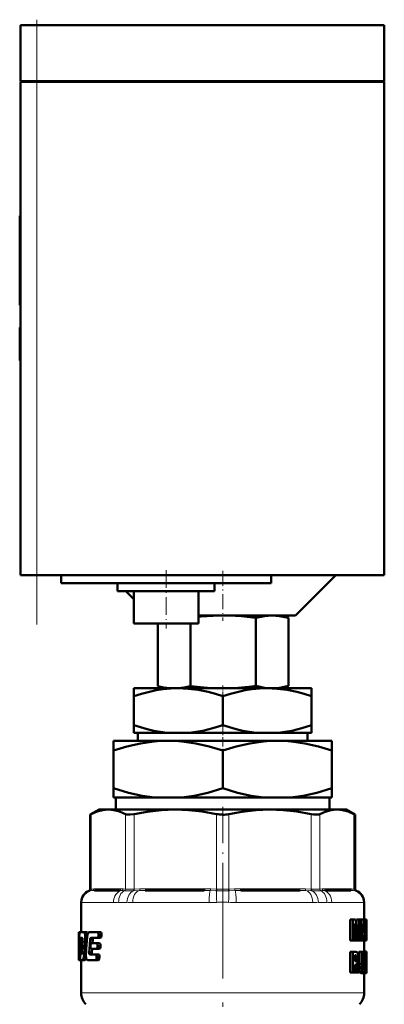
# Model space of a CAD drawing. Extents: x -1351 to 1763, y -1300 to 640.
# Tile 24 of 90: x -1343 to -1298, y -148 to -27. Entities that reach past the tile are written whole.
import ezdxf

# ---------------------------------------------------------------- set-up
doc = ezdxf.new("R2010")
doc.units = 0
doc.linetypes.add('DASHDOT', pattern=[18.5, 12, -3, 0.5, -3])

msp = doc.modelspace()

# ---------------------------------------------------------------- linework, layer by layer
at = {"color": 7, "linetype": 'DASHDOT', "lineweight": 18, "ltscale": 0.207}
msp.add_line((-1340.63, -34.9), (-1340.63, -26.62), dxfattribs=at)
at = {"color": 7, "lineweight": 50}
for p, q in [((-1340.63, -27.31), (-1342.63, -27.31)), ((-1342.63, -34.21), (-1342.63, -27.31)), ((-1340.63, -27.31), (-1297.63, -27.31)), ((-1297.63, -34.21), (-1297.63, -27.31)), ((-1340.63, -34.21), (-1342.63, -34.21)), ((-1342.63, -34.31), (-1342.63, -95.31)), ((-1342.63, -34.31), (-1342.05, -34.31)), ((-1342.53, -34.31), (-1342.53, -34.21)), ((-1342.05, -34.31), (-1340.63, -34.31)), ((-1340.63, -34.21), (-1297.63, -34.21)), ((-1297.63, -34.31), (-1340.63, -34.31)), ((-1297.73, -34.31), (-1297.73, -34.21)), ((-1297.63, -95.31), (-1297.63, -34.31)), ((-1342.63, -50.87), (-1342.73, -50.87)), ((-1342.73, -52.35), (-1342.73, -50.87)), ((-1342.63, -52.35), (-1342.73, -52.35)), ((-1342.73, -52.35), (-1342.73, -58.22)), ((-1342.63, -58.22), (-1342.73, -58.22)), ((-1342.73, -60.02), (-1342.73, -58.22)), ((-1342.63, -60.02), (-1342.73, -60.02)), ((-1342.73, -60.02), (-1342.73, -61.92)), ((-1342.63, -61.92), (-1342.73, -61.92)), ((-1342.73, -64.67), (-1342.73, -64.77)), ((-1342.63, -64.67), (-1342.73, -64.67)), ((-1342.63, -64.77), (-1342.73, -64.77)), ((-1342.63, -64.78), (-1342.73, -64.78)), ((-1342.73, -68.65), (-1342.73, -64.78)), ((-1342.63, -68.65), (-1342.73, -68.65)), ((-1342.73, -68.65), (-1342.73, -68.76)), ((-1342.63, -68.76), (-1342.73, -68.76)), ((-1342.63, -68.77), (-1342.73, -68.77)), ((-1342.05, -95.31), (-1342.63, -95.31)), ((-1340.63, -95.31), (-1342.05, -95.31)), ((-1297.63, -95.31), (-1340.63, -95.31)), ((-1337.63, -95.31), (-1337.63, -96.31)), ((-1311.63, -96.31), (-1311.63, -95.31)), ((-1308.63, -100.31), (-1303.63, -95.31)), ((-1311.63, -96.31), (-1337.63, -96.31)), ((-1330.63, -97.31), (-1330.63, -96.31)), ((-1330.63, -97.31), (-1318.63, -97.31)), ((-1329.63, -97.31), (-1328.63, -98.31)), ((-1328.63, -101.31), (-1328.63, -97.31)), ((-1320.63, -101.31), (-1320.63, -97.31)), ((-1318.63, -97.31), (-1318.63, -96.31)), ((-1320.63, -100.31), (-1308.63, -100.31)), ((-1313.54, -100.61), (-1313.54, -109.02)), ((-1310.63, -100.31), (-1309.5, -100.61)), ((-1309.5, -100.61), (-1309.5, -109.02)), ((-1328.63, -101.31), (-1320.63, -101.31)), ((-1325.67, -101.31), (-1325.67, -109.04)), ((-1321.63, -101.31), (-1321.63, -109.03)), ((-1328.63, -110.29), (-1328.63, -109.31)), ((-1323.13, -109.31), (-1328.63, -109.31)), ((-1324.66, -109.31), (-1325.67, -109.04)), ((-1312.13, -109.31), (-1323.13, -109.31)), ((-1306.63, -109.31), (-1312.13, -109.31)), ((-1310.6, -109.31), (-1309.5, -109.02)), ((-1306.63, -110.29), (-1306.63, -109.31)), ((-1328.63, -113.89), (-1328.63, -110.29)), ((-1317.63, -113.89), (-1317.63, -110.29)), ((-1306.63, -113.89), (-1306.63, -110.29)), ((-1328.63, -114.81), (-1328.63, -113.89)), ((-1306.63, -113.89), (-1306.63, -114.81)), ((-1324.48, -114.81), (-1328.63, -114.81)), ((-1328.11, -114.81), (-1328.11, -115.81)), ((-1324.48, -114.81), (-1321.78, -114.81)), ((-1313.48, -114.81), (-1321.78, -114.81)), ((-1313.48, -114.81), (-1310.78, -114.81)), ((-1306.63, -114.81), (-1310.78, -114.81)), ((-1307.15, -115.81), (-1307.15, -114.81)), ((-1331.13, -117.02), (-1331.13, -115.81)), ((-1324.38, -115.81), (-1331.13, -115.81)), ((-1310.88, -115.81), (-1324.38, -115.81)), ((-1304.13, -115.81), (-1310.88, -115.81)), ((-1304.13, -115.81), (-1304.13, -117.02)), ((-1331.13, -121.68), (-1331.13, -117.02)), ((-1317.63, -121.68), (-1317.63, -117.02)), ((-1304.13, -121.68), (-1304.13, -117.02)), ((-1331.13, -122.81), (-1331.13, -121.68)), ((-1304.13, -121.68), (-1304.13, -122.81)), ((-1326.04, -122.81), (-1331.13, -122.81)), ((-1330.85, -124.31), (-1330.85, -122.81)), ((-1326.04, -122.81), (-1322.72, -122.81)), ((-1312.54, -122.81), (-1322.72, -122.81)), ((-1312.54, -122.81), (-1309.22, -122.81)), ((-1304.13, -122.81), (-1309.22, -122.81)), ((-1304.41, -122.81), (-1304.41, -124.31)), ((-1332.93, -124.31), (-1334.03, -124.94)), ((-1333.88, -124.87), (-1334.03, -124.94)), ((-1334.03, -134.17), (-1334.03, -124.94)), ((-1332.93, -124.31), (-1331.77, -124.31)), ((-1331.77, -124.31), (-1323.49, -124.31)), ((-1323.49, -124.31), (-1311.78, -124.31)), ((-1311.78, -124.31), (-1303.5, -124.31)), ((-1303.5, -124.31), (-1302.33, -124.31)), ((-1302.33, -124.31), (-1301.24, -124.94)), ((-1301.24, -124.94), (-1301.39, -124.87)), ((-1301.24, -134.17), (-1301.24, -124.94)), ((-1330.43, -134.31), (-1333.47, -134.31)), ((-1319.9, -134.31), (-1327.23, -134.31)), ((-1308.03, -134.31), (-1315.37, -134.31)), ((-1301.79, -134.31), (-1304.83, -134.31)), ((-1335.13, -135.76), (-1335.13, -139.47)), ((-1300.13, -135.76), (-1300.13, -137.92)), ((-1301.51, -137.92), (-1301.84, -137.92)), ((-1301.84, -140.5), (-1301.84, -137.92)), ((-1301.51, -137.92), (-1301.18, -137.92)), ((-1301.51, -140.5), (-1301.51, -137.92)), ((-1301.31, -138.4), (-1301.31, -138.4)), ((-1301.28, -138.76), (-1301.31, -138.76)), ((-1301.13, -138.38), (-1301.08, -137.92)), ((-1300.76, -137.92), (-1301.08, -137.92)), ((-1300.76, -137.92), (-1300.52, -137.92)), ((-1300.68, -138.4), (-1300.68, -138.4)), ((-1300.52, -137.92), (-1300.52, -140.5)), ((-1300.52, -138.15), (-1300.5, -137.92)), ((-1300.5, -137.92), (-1300.2, -137.92)), ((-1300.2, -137.92), (-1300.07, -137.92)), ((-1300.2, -139.48), (-1300.14, -138.61)), ((-1300.13, -138.61), (-1300.15, -138.61)), ((-1300.14, -138.38), (-1300.13, -138.38)), ((-1300.13, -138.61), (-1300.08, -139.48)), ((-1299.9, -137.92), (-1300.07, -137.92)), ((-1299.9, -137.92), (-1299.85, -137.92)), ((-1299.9, -140.5), (-1299.9, -137.92)), ((-1299.86, -140.03), (-1299.86, -138.39)), ((-1299.86, -138.39), (-1299.85, -138.39)), ((-1299.83, -138.6), (-1299.86, -138.6)), ((-1299.85, -137.92), (-1299.83, -138.06)), ((-1299.83, -138.06), (-1299.83, -139.13)), ((-1299.83, -138.6), (-1299.83, -139.13)), ((-1335.34, -139.47), (-1335.43, -139.47)), ((-1335.43, -139.47), (-1335.43, -139.47)), ((-1335.42, -139.8), (-1335.43, -139.47)), ((-1335.43, -139.47), (-1335.43, -142.8)), ((-1335.37, -139.8), (-1335.42, -139.8)), ((-1335.34, -139.47), (-1334.79, -139.47)), ((-1334.48, -139.47), (-1334.79, -139.47)), ((-1334.72, -139.52), (-1334.79, -139.47)), ((-1334.41, -139.52), (-1334.72, -139.52)), ((-1334.35, -139.67), (-1334.67, -139.67)), ((-1334.37, -139.89), (-1334.64, -139.89)), ((-1334.41, -139.52), (-1334.48, -139.47)), ((-1334.12, -139.47), (-1333.08, -139.47)), ((-1332.73, -139.47), (-1333.08, -139.47)), ((-1332.99, -139.94), (-1332.98, -139.8)), ((-1332.64, -139.94), (-1332.99, -139.94)), ((-1332.63, -139.8), (-1332.98, -139.8)), ((-1332.64, -139.94), (-1332.63, -139.8)), ((-1301.31, -139.07), (-1301.31, -140.5)), ((-1300.93, -139.45), (-1301, -139.45)), ((-1300.96, -139.82), (-1300.96, -139.82)), ((-1300.68, -138.96), (-1300.73, -138.96)), ((-1300.68, -140.5), (-1300.68, -138.96)), ((-1300.22, -139.93), (-1300.26, -140.5)), ((-1300.22, -139.93), (-1300.06, -139.93)), ((-1300.2, -139.48), (-1300.08, -139.48)), ((-1300.03, -140.5), (-1300.06, -139.93)), ((-1299.83, -139.18), (-1299.86, -139.18)), ((-1299.83, -139.8), (-1299.86, -139.8)), ((-1299.86, -140.03), (-1299.85, -140.03)), ((-1299.83, -139.13), (-1299.83, -139.18)), ((-1299.83, -139.18), (-1299.83, -139.25)), ((-1299.83, -139.25), (-1299.83, -139.8)), ((-1299.83, -139.25), (-1299.83, -140.32)), ((-1334.96, -140.37), (-1335.24, -140.37)), ((-1335.2, -140.16), (-1335, -140.16)), ((-1334.96, -140.39), (-1335.04, -142.01)), ((-1335, -140.16), (-1334.97, -140.22)), ((-1334.41, -140.16), (-1334.64, -140.16)), ((-1334.11, -141.54), (-1334.02, -140.39)), ((-1333.69, -140.39), (-1334.02, -140.39)), ((-1333.99, -141.06), (-1334, -141.21)), ((-1333.66, -140.22), (-1333.98, -140.22)), ((-1333.92, -140.16), (-1333.09, -140.16)), ((-1333.9, -140.85), (-1333.2, -140.85)), ((-1333.73, -140.85), (-1333.69, -140.39)), ((-1333.66, -140.22), (-1333.59, -140.16)), ((-1332.85, -140.85), (-1333.2, -140.85)), ((-1333.11, -141.33), (-1333.1, -141.19)), ((-1332.75, -141.19), (-1333.1, -141.19)), ((-1332.75, -140.16), (-1333.09, -140.16)), ((-1332.76, -141.33), (-1332.75, -141.19)), ((-1301.51, -140.5), (-1301.84, -140.5)), ((-1301.51, -140.5), (-1301.31, -140.5)), ((-1301.05, -140.5), (-1301.31, -140.5)), ((-1301.05, -140.5), (-1300.89, -140.5)), ((-1300.68, -140.5), (-1300.89, -140.5)), ((-1300.68, -140.5), (-1300.52, -140.5)), ((-1300.52, -140.5), (-1300.4, -140.5)), ((-1300.4, -140.5), (-1300.26, -140.5)), ((-1300.26, -140.5), (-1300.03, -140.5)), ((-1300.13, -140.5), (-1300.13, -141.86)), ((-1300.03, -140.5), (-1299.95, -140.5)), ((-1299.9, -140.5), (-1299.95, -140.5)), ((-1299.9, -140.5), (-1299.85, -140.5)), ((-1335.27, -142.45), (-1335.27, -142.59)), ((-1335.23, -142.24), (-1335.1, -142.24)), ((-1335.06, -142.17), (-1335.1, -142.24)), ((-1334.55, -142.23), (-1334.77, -142.23)), ((-1334.14, -142.01), (-1334.11, -141.54)), ((-1333.82, -142.01), (-1334.14, -142.01)), ((-1333.81, -142.17), (-1334.13, -142.17)), ((-1334.08, -142.24), (-1334.13, -142.17)), ((-1334.08, -142.24), (-1333.32, -142.24)), ((-1333.91, -141.54), (-1333.21, -141.54)), ((-1333.82, -142.01), (-1333.79, -141.54)), ((-1333.75, -142.24), (-1333.81, -142.17)), ((-1332.98, -142.24), (-1333.32, -142.24)), ((-1332.87, -141.54), (-1333.21, -141.54)), ((-1332.76, -141.33), (-1333.11, -141.33)), ((-1301.51, -141.91), (-1301.84, -141.91)), ((-1301.84, -144.48), (-1301.84, -141.91)), ((-1301.51, -141.91), (-1301.16, -141.91)), ((-1301.51, -144.48), (-1301.51, -141.91)), ((-1301.28, -143.07), (-1301.28, -142.34)), ((-1301.28, -142.34), (-1301.19, -142.34)), ((-1300.46, -141.91), (-1300.77, -141.91)), ((-1300.77, -143.4), (-1300.77, -141.91)), ((-1300.46, -141.91), (-1300.32, -141.91)), ((-1300.46, -143.4), (-1300.46, -141.91)), ((-1300.13, -141.91), (-1300.32, -141.91)), ((-1300.32, -141.91), (-1300.32, -143.41)), ((-1299.87, -141.9), (-1300.17, -141.9)), ((-1300.17, -141.91), (-1300.17, -141.9)), ((-1299.85, -141.86), (-1300.15, -141.86)), ((-1300.13, -141.91), (-1300.03, -141.91)), ((-1300.13, -143.43), (-1300.13, -141.91)), ((-1300.03, -141.91), (-1300.03, -143.37)), ((-1299.89, -142.04), (-1300.03, -142.04)), ((-1299.91, -142.28), (-1300.03, -142.28)), ((-1299.86, -142.39), (-1299.87, -142.47)), ((-1299.87, -142.47), (-1299.87, -142.58)), ((-1299.85, -142.34), (-1299.86, -142.39)), ((-1299.84, -142.36), (-1299.86, -142.36)), ((-1299.83, -142.42), (-1299.86, -142.42)), ((-1299.84, -142.33), (-1299.85, -142.33)), ((-1299.84, -141.88), (-1299.83, -141.96)), ((-1299.84, -142.36), (-1299.84, -142.33)), ((-1299.83, -142.42), (-1299.84, -142.36)), ((-1299.83, -141.96), (-1299.83, -142.5)), ((-1299.83, -142.5), (-1299.83, -142.42)), ((-1335.41, -142.71), (-1335.43, -142.71)), ((-1335.43, -142.8), (-1335.43, -142.71)), ((-1335.43, -142.93), (-1335.43, -142.8)), ((-1335.39, -142.93), (-1335.43, -142.93)), ((-1335.39, -142.93), (-1335.34, -142.93)), ((-1335.24, -142.93), (-1335.34, -142.93)), ((-1335.27, -142.71), (-1335.31, -142.71)), ((-1335.24, -142.93), (-1334.98, -142.93)), ((-1335.13, -142.93), (-1335.13, -146.98)), ((-1334.98, -142.93), (-1334.91, -142.87)), ((-1334.67, -142.93), (-1334.98, -142.93)), ((-1334.6, -142.87), (-1334.91, -142.87)), ((-1334.54, -142.72), (-1334.85, -142.72)), ((-1334.55, -142.5), (-1334.8, -142.5)), ((-1334.67, -142.93), (-1334.6, -142.87)), ((-1334.54, -142.72), (-1334.53, -142.68)), ((-1334.46, -142.87), (-1334.37, -142.93)), ((-1334.37, -142.93), (-1333.33, -142.93)), ((-1332.99, -142.93), (-1333.33, -142.93)), ((-1333.23, -142.71), (-1333.22, -142.57)), ((-1332.89, -142.71), (-1333.23, -142.71)), ((-1332.87, -142.57), (-1333.22, -142.57)), ((-1332.89, -142.71), (-1332.87, -142.57)), ((-1301.04, -142.68), (-1301.28, -142.68)), ((-1301.08, -142.96), (-1301.28, -142.96)), ((-1301.28, -143.07), (-1301.19, -143.07)), ((-1301.28, -143.5), (-1301.28, -144.48)), ((-1301.28, -143.5), (-1301.23, -143.5)), ((-1301.19, -143.52), (-1301.28, -143.52)), ((-1301.16, -143.58), (-1301.28, -143.58)), ((-1301.13, -143.69), (-1301.28, -143.69)), ((-1301.09, -143.82), (-1301.13, -143.69)), ((-1301.03, -143.32), (-1301.03, -143.33)), ((-1300.96, -143.48), (-1300.92, -143.6)), ((-1300.92, -143.6), (-1300.89, -143.72)), ((-1300.46, -143.4), (-1300.77, -143.4)), ((-1300.13, -143.43), (-1300.32, -143.43)), ((-1299.85, -143.57), (-1300.04, -143.57)), ((-1299.84, -143.68), (-1300.04, -143.68)), ((-1299.91, -142.63), (-1300.03, -142.63)), ((-1299.9, -143.07), (-1300.03, -143.07)), ((-1299.87, -143.38), (-1300.03, -143.38)), ((-1299.86, -143.47), (-1300.03, -143.47)), ((-1299.83, -142.5), (-1299.87, -142.5)), ((-1299.87, -142.58), (-1299.86, -142.69)), ((-1299.85, -142.63), (-1299.87, -142.63)), ((-1299.87, -142.69), (-1299.86, -142.79)), ((-1299.86, -143.47), (-1299.87, -143.38)), ((-1299.86, -142.79), (-1299.85, -142.88)), ((-1299.85, -143.57), (-1299.86, -143.47)), ((-1299.85, -142.63), (-1299.85, -142.5)), ((-1299.85, -142.86), (-1299.85, -142.63)), ((-1299.85, -142.88), (-1299.84, -142.97)), ((-1299.84, -143.68), (-1299.85, -143.57)), ((-1299.84, -142.97), (-1299.84, -143.11)), ((-1299.84, -143.11), (-1299.83, -143.28)), ((-1299.84, -143.81), (-1299.84, -143.68)), ((-1299.83, -143.28), (-1299.83, -143.49)), ((-1299.83, -143.49), (-1299.83, -143.76)), ((-1301.51, -144.48), (-1301.84, -144.48)), ((-1301.51, -144.48), (-1301.28, -144.48)), ((-1301.28, -144.48), (-1301.28, -144.44)), ((-1300.95, -144.48), (-1301.28, -144.48)), ((-1300.95, -144.48), (-1301.09, -143.82)), ((-1300.95, -144.48), (-1300.74, -144.48)), ((-1300.22, -144.53), (-1300.53, -144.53)), ((-1299.86, -144.53), (-1300.16, -144.53)), ((-1299.89, -144.5), (-1300.15, -144.5)), ((-1299.9, -144.53), (-1300.13, -144.53)), ((-1300.13, -144.53), (-1300.13, -146.98)), ((-1299.91, -144.39), (-1300.11, -144.39)), ((-1299.91, -143.81), (-1300.04, -143.81)), ((-1299.91, -144.39), (-1299.91, -143.81)), ((-1299.84, -143.81), (-1299.91, -143.81)), ((-1299.84, -143.92), (-1299.9, -143.92)), ((-1299.85, -144), (-1299.89, -144)), ((-1299.85, -144.05), (-1299.87, -144.05)), ((-1299.84, -144.49), (-1299.86, -144.53)), ((-1299.85, -144), (-1299.84, -143.92)), ((-1299.85, -144.05), (-1299.85, -144)), ((-1299.84, -143.92), (-1299.84, -143.81)), ((-1299.83, -143.76), (-1299.83, -144.12)), ((-1299.83, -144.12), (-1299.83, -144.36))]:
    msp.add_line(p, q, dxfattribs=at)
at = {"color": 7, "lineweight": 18}
for p, q in [((-1340.63, -34.21), (-1340.63, -27.31)), ((-1340.63, -34.31), (-1340.63, -34.21)), ((-1340.63, -95.31), (-1340.63, -34.31)), ((-1333.88, -124.87), (-1333.88, -134.15)), ((-1329.66, -134.15), (-1329.66, -124.87)), ((-1328.58, -124.87), (-1328.58, -134.15)), ((-1318.4, -134.15), (-1318.4, -124.87)), ((-1316.87, -124.87), (-1316.87, -134.15)), ((-1306.69, -134.15), (-1306.69, -124.87)), ((-1305.6, -124.87), (-1305.6, -134.15)), ((-1301.39, -134.15), (-1301.39, -124.87)), ((-1334.03, -134.35), (-1334.16, -134.35)), ((-1334.03, -134.17), (-1333.9, -134.15)), ((-1334.01, -134.35), (-1334.03, -134.35)), ((-1333.74, -134.32), (-1334.01, -134.35)), ((-1333.9, -134.15), (-1333.88, -134.15)), ((-1333.88, -134.15), (-1333.58, -134.12)), ((-1333.29, -134.11), (-1330.25, -134.11)), ((-1329.8, -134.35), (-1330.12, -134.32)), ((-1329.95, -134.12), (-1329.66, -134.15)), ((-1329.77, -134.35), (-1329.8, -134.35)), ((-1329.66, -134.15), (-1329.64, -134.15)), ((-1328.63, -134.35), (-1328.68, -134.35)), ((-1328.63, -134.15), (-1328.58, -134.15)), ((-1327.93, -134.32), (-1328.63, -134.35)), ((-1328.58, -134.15), (-1327.87, -134.12)), ((-1327.15, -134.11), (-1319.82, -134.11)), ((-1318.46, -134.35), (-1319.18, -134.32)), ((-1319.11, -134.12), (-1318.4, -134.15)), ((-1318.4, -134.35), (-1318.46, -134.35)), ((-1318.4, -134.15), (-1318.34, -134.15)), ((-1316.92, -134.15), (-1316.87, -134.15)), ((-1316.87, -134.15), (-1316.16, -134.12)), ((-1316.8, -134.35), (-1316.86, -134.35)), ((-1316.08, -134.32), (-1316.8, -134.35)), ((-1315.44, -134.11), (-1308.11, -134.11)), ((-1307.4, -134.12), (-1306.69, -134.15)), ((-1306.64, -134.35), (-1307.33, -134.32)), ((-1306.69, -134.15), (-1306.63, -134.15)), ((-1306.58, -134.35), (-1306.64, -134.35)), ((-1305.63, -134.15), (-1305.6, -134.15)), ((-1305.6, -134.15), (-1305.31, -134.12)), ((-1305.47, -134.35), (-1305.49, -134.35)), ((-1305.15, -134.32), (-1305.47, -134.35)), ((-1305.02, -134.11), (-1301.98, -134.11)), ((-1301.68, -134.12), (-1301.39, -134.15)), ((-1301.26, -134.35), (-1301.52, -134.32)), ((-1301.39, -134.15), (-1301.37, -134.15)), ((-1301.37, -134.15), (-1301.24, -134.17)), ((-1301.23, -134.35), (-1301.26, -134.35)), ((-1301.11, -134.35), (-1301.23, -134.35)), ((-1335.12, -135.79), (-1335.13, -135.76)), ((-1335.05, -135.81), (-1331.13, -135.81)), ((-1329.49, -135.79), (-1330.51, -135.79)), ((-1328.77, -135.81), (-1319.31, -135.81)), ((-1315.96, -135.81), (-1306.5, -135.81)), ((-1304.76, -135.79), (-1305.78, -135.79)), ((-1304.13, -135.81), (-1300.21, -135.81)), ((-1300.13, -135.76), (-1300.15, -135.79)), ((-1301.09, -143.82), (-1301.28, -143.82)), ((-1335.13, -146.98), (-1317.63, -146.98)), ((-1317.63, -146.98), (-1300.13, -146.98))]:
    msp.add_line(p, q, dxfattribs=at)
at = {"color": 7, "linetype": 'DASHDOT', "lineweight": 18}
for p, q in [((-1340.63, -101.41), (-1340.63, -28.21)), ((-1317.63, -133.19), (-1317.63, -163.92))]:
    msp.add_line(p, q, dxfattribs=at)
at = {"color": 7, "linetype": 'DASHDOT', "lineweight": 18, "ltscale": 0.003012}
msp.add_line((-1342.62, -55.35), (-1342.74, -55.35), dxfattribs=at)
at = {"color": 7, "linetype": 'DASHDOT', "lineweight": 18, "ltscale": 0.003015}
msp.add_line((-1342.62, -66.72), (-1342.74, -66.72), dxfattribs=at)
msp.add_line((-1342.62, -66.72), (-1342.74, -66.72), dxfattribs=at)
at = {"color": 7, "linetype": 'DASHDOT', "lineweight": 18, "ltscale": 0.180016}
msp.add_line((-1324.63, -94.71), (-1324.63, -101.91), dxfattribs=at)
at = {"color": 7, "linetype": 'DASHDOT', "lineweight": 18, "ltscale": 0.154977}
msp.add_line((-1317.63, -94.79), (-1317.63, -100.99), dxfattribs=at)
at = {"color": 7, "linetype": 'DASHDOT', "lineweight": 18, "ltscale": 0.036926}
msp.add_line((-1317.63, -108.95), (-1317.63, -110.43), dxfattribs=at)
at = {"color": 7, "linetype": 'DASHDOT', "lineweight": 18, "ltscale": 0.094161}
msp.add_line((-1317.63, -113.58), (-1317.63, -117.34), dxfattribs=at)
at = {"color": 7, "linetype": 'DASHDOT', "lineweight": 18, "ltscale": 0.374474}
msp.add_line((-1317.63, -135.41), (-1317.63, -120.44), dxfattribs=at)
at = {"color": 7, "lineweight": 50}
for points in [[(-1313.54, -100.61), (-1315.3, -100.41), (-1316.83, -100.32), (-1317.56, -100.31)], [(-1309.5, -100.61), (-1310.58, -100.39), (-1311.52, -100.32), (-1312.46, -100.39), (-1313.54, -100.61)], [(-1323.13, -109.31), (-1324.06, -109.34), (-1324.98, -109.43), (-1325.84, -109.56), (-1326.69, -109.74), (-1327.66, -109.99), (-1328.63, -110.29)], [(-1317.63, -110.29), (-1318.53, -110.01), (-1319.44, -109.77), (-1320.66, -109.52), (-1321.89, -109.37), (-1323.13, -109.31)], [(-1312.13, -109.31), (-1313.06, -109.34), (-1313.98, -109.43), (-1314.84, -109.56), (-1315.69, -109.74), (-1316.66, -109.99), (-1317.63, -110.29)], [(-1313.54, -109.02), (-1312.46, -109.24), (-1311.52, -109.31), (-1310.58, -109.24), (-1309.5, -109.02)], [(-1306.63, -110.29), (-1307.53, -110.01), (-1308.44, -109.77), (-1309.66, -109.52), (-1310.89, -109.37), (-1312.13, -109.31)], [(-1328.63, -113.89), (-1326.98, -114.38), (-1326.15, -114.56), (-1325.32, -114.71), (-1324.48, -114.81)], [(-1321.78, -114.81), (-1320.93, -114.71), (-1320.09, -114.56), (-1318.85, -114.26), (-1317.63, -113.89)], [(-1317.63, -113.89), (-1315.98, -114.38), (-1315.15, -114.56), (-1314.32, -114.71), (-1313.48, -114.81)], [(-1310.78, -114.81), (-1309.93, -114.71), (-1309.09, -114.56), (-1307.85, -114.26), (-1306.63, -113.89)], [(-1324.38, -115.81), (-1325.24, -115.83), (-1326.09, -115.9), (-1327.79, -116.14), (-1329.47, -116.52), (-1331.13, -117.02)], [(-1317.63, -117.02), (-1319.29, -116.52), (-1320.97, -116.14), (-1322.67, -115.9), (-1323.52, -115.83), (-1324.38, -115.81)], [(-1310.88, -115.81), (-1311.74, -115.83), (-1312.59, -115.9), (-1314.29, -116.14), (-1315.97, -116.52), (-1317.63, -117.02)], [(-1304.13, -117.02), (-1305.79, -116.52), (-1307.47, -116.14), (-1309.17, -115.9), (-1310.02, -115.83), (-1310.88, -115.81)], [(-1331.13, -121.68), (-1329.28, -122.23), (-1327.61, -122.6), (-1326.04, -122.81)], [(-1322.72, -122.81), (-1321.16, -122.6), (-1319.48, -122.23), (-1317.63, -121.68)], [(-1317.63, -121.68), (-1315.78, -122.23), (-1314.11, -122.6), (-1312.54, -122.81)], [(-1309.22, -122.81), (-1307.66, -122.6), (-1305.98, -122.23), (-1304.13, -121.68)], [(-1331.77, -124.31), (-1332.45, -124.37), (-1333.14, -124.55), (-1333.88, -124.87)], [(-1329.66, -124.87), (-1330.39, -124.55), (-1331.09, -124.37), (-1331.77, -124.31)], [(-1328.58, -124.87), (-1329.11, -124.94), (-1329.51, -124.92), (-1329.66, -124.87)], [(-1323.49, -124.31), (-1325.21, -124.38), (-1326.98, -124.58), (-1328.58, -124.87)], [(-1318.4, -124.87), (-1320.17, -124.55), (-1321.85, -124.37), (-1323.49, -124.31)], [(-1311.78, -124.31), (-1313.5, -124.38), (-1315.27, -124.58), (-1316.87, -124.87)], [(-1306.69, -124.87), (-1308.46, -124.55), (-1310.14, -124.37), (-1311.78, -124.31)], [(-1305.6, -124.87), (-1305.75, -124.92), (-1305.93, -124.94), (-1306.4, -124.92), (-1306.69, -124.87)], [(-1303.5, -124.31), (-1304.21, -124.38), (-1304.94, -124.58), (-1305.6, -124.87)], [(-1301.39, -124.87), (-1302.12, -124.55), (-1302.82, -124.37), (-1303.5, -124.31)], [(-1299.85, -138.39), (-1299.84, -138.4), (-1299.84, -138.4), (-1299.84, -138.43), (-1299.83, -138.6)], [(-1335.34, -139.47), (-1335.36, -139.64), (-1335.36, -139.68)], [(-1333.09, -140.16), (-1333.02, -140.09), (-1332.99, -139.94)], [(-1332.98, -139.8), (-1332.99, -139.63), (-1333.02, -139.52), (-1333.04, -139.49), (-1333.08, -139.47)], [(-1332.75, -140.16), (-1332.68, -140.09), (-1332.64, -139.94)], [(-1332.63, -139.8), (-1332.64, -139.63), (-1332.67, -139.52), (-1332.69, -139.49), (-1332.73, -139.47)], [(-1299.83, -139.8), (-1299.84, -140.01), (-1299.85, -140.03)], [(-1335.24, -140.37), (-1335.22, -140.21), (-1335.21, -140.18), (-1335.19, -140.16)], [(-1334, -141.21), (-1333.99, -141.39), (-1333.91, -141.54)], [(-1333.9, -140.85), (-1333.96, -140.92), (-1333.99, -141.06)], [(-1333.98, -140.22), (-1333.96, -140.18), (-1333.92, -140.16)], [(-1333.1, -141.19), (-1333.1, -141.01), (-1333.14, -140.9), (-1333.16, -140.87), (-1333.2, -140.85)], [(-1332.75, -141.19), (-1332.76, -141.01), (-1332.8, -140.9), (-1332.82, -140.87), (-1332.85, -140.85)], [(-1299.83, -140.32), (-1299.83, -140.45), (-1299.85, -140.5)], [(-1335.23, -142.24), (-1335.25, -142.29), (-1335.27, -142.45)], [(-1333.22, -142.57), (-1333.23, -142.35), (-1333.26, -142.28), (-1333.32, -142.24)], [(-1333.21, -141.54), (-1333.14, -141.47), (-1333.11, -141.33)], [(-1332.87, -142.57), (-1332.88, -142.39), (-1332.92, -142.28), (-1332.94, -142.25), (-1332.98, -142.24)], [(-1332.87, -141.54), (-1332.8, -141.47), (-1332.76, -141.33)], [(-1301.19, -142.34), (-1301.13, -142.35), (-1301.1, -142.38), (-1301.06, -142.45), (-1301.04, -142.68)], [(-1301.16, -141.91), (-1301.05, -141.93), (-1300.96, -142), (-1300.87, -142.23), (-1300.84, -142.61)], [(-1335.41, -142.59), (-1335.4, -142.89), (-1335.4, -142.92), (-1335.39, -142.93)], [(-1335.34, -142.93), (-1335.31, -142.75), (-1335.31, -142.71)], [(-1335.27, -142.59), (-1335.27, -142.69), (-1335.25, -142.89), (-1335.25, -142.91), (-1335.23, -142.93)], [(-1333.33, -142.93), (-1333.26, -142.86), (-1333.23, -142.71)], [(-1332.99, -142.93), (-1332.92, -142.86), (-1332.89, -142.71)], [(-1301.08, -142.96), (-1301.12, -143.03), (-1301.19, -143.07)], [(-1300.53, -144.53), (-1300.64, -144.43), (-1300.71, -144.23), (-1300.75, -143.93), (-1300.77, -143.4)], [(-1300.22, -144.53), (-1300.33, -144.44), (-1300.39, -144.26), (-1300.44, -143.89), (-1300.46, -143.4)], [(-1300.32, -143.41), (-1300.31, -143.75), (-1300.27, -143.97), (-1300.25, -144.01), (-1300.22, -144.03)], [(-1300.03, -143.37), (-1300.05, -144.04), (-1300.09, -144.33), (-1300.12, -144.43), (-1300.15, -144.5), (-1300.22, -144.53)], [(-1300.22, -144.03), (-1300.15, -143.87), (-1300.13, -143.43)], [(-1299.88, -144.01), (-1299.87, -144.05), (-1299.86, -144.07)]]:
    msp.add_lwpolyline(points, dxfattribs=at)
at = {"color": 7, "lineweight": 18}
for points in [[(-1329.64, -134.15), (-1329.13, -134.17), (-1328.63, -134.15)], [(-1306.63, -134.15), (-1305.94, -134.17), (-1305.63, -134.15)]]:
    msp.add_lwpolyline(points, dxfattribs=at)
at = {"color": 7, "lineweight": 50}
for centre, radius, start, end in [((-1317.57, -128.72), 28.41, 90.2701, 96.1979), ((-1323.47, -101.14), 8.2, 254.4673, 265.2544), ((-1323.85, -101.1), 8.24, 274.7618, 285.6762), ((-1317.4, -78.33), 31, 262.1571, 268.4146), ((-1317.88, -78.13), 31.2, 271.6005, 277.9943), ((-1317.64, -121.2), 3.74, 258.3446, 270.1449), ((-1317.62, -121.22), 3.73, 269.8253, 281.6734), ((-1333.63, -135.76), 1.5, 110.5177, 180.0166), ((-1334.23, -134.17), 0.2, 290.5165, 359.9999), ((-1301.04, -134.17), 0.2, 180.0001, 249.4835), ((-1301.63, -135.76), 1.5, 360, 69.4823), ((-1330.05, -139.13), 28.75, 0.1221, 1.455), ((-1292.48, -137.83), 8.85, 183.7528, 186.0891), ((-1470.91, -161.57), 171.16, 7.0726, 7.6581), ((-1479.56, -160.49), 179.8, 6.7194, 7.2099), ((-1474.94, -119.49), 175.15, 353.4585, 353.9602), ((-1474.83, -120.89), 175.04, 353.5681, 354.1451), ((-1309.17, -137.97), 8.5, 354.7816, 357.0896), ((-1274.34, -138.99), 26.34, 178.7215, 179.9219), ((-1449.41, -127.35), 149.59, 354.956, 355.9464), ((-1305.4, -138.3), 5.26, 356.7208, 359.1682), ((-1293.83, -138.29), 6.3, 180.8269, 182.9355), ((-1452.7, -146.56), 152.86, 2.2736, 3.2409), ((-1008.33, -142.88), 327.1, 179.4611, 179.9706), ((-1006.21, -146.39), 329.22, 178.8316, 179.3379), ((-1335.19, -139.78), 0.537, 11.9329, 28.8232), ((-1336.02, -139.97), 1.39, 3.3335, 12.4548), ((-1336.93, -140.02), 2.29, 356.6103, 3.3487), ((-1334.88, -139.78), 0.536, 11.9311, 28.8406), ((-1332.59, -140.27), 1.82, 168.052, 176.6245), ((-1333.1, -140.15), 1.3, 158.4683, 168.6111), ((-1335.46, -139.93), 1.13, 8.1933, 13.0268), ((-1333.79, -139.87), 0.553, 140.9405, 158.726), ((-1334.11, -139.6), 0.137, 94.9628, 144.1433), ((-1306.74, -140.13), 5.78, 3.0866, 6.7512), ((-1290.5, -140.61), 10.5, 173.627, 175.6667), ((-981.21, -152.31), 354.23, 178.069, 178.448), ((-1335.62, -140.33), 0.659, 355.2142, 9.502), ((-895.8, -168.13), 439.73, 176.3527, 176.6237), ((-833.58, -175.45), 502.07, 175.9689, 176.2064), ((-1333.49, -140.43), 0.536, 157.8708, 175.9089), ((-1333.16, -140.43), 0.536, 157.852, 175.9095), ((-1335.84, -141.98), 0.804, 346.282, 357.9508), ((-1337.3, -142.07), 2.54, 350.2961, 356.4129), ((-1332.63, -142.38), 1.92, 175.6816, 183.6876), ((-1333.69, -142.06), 0.46, 173.2936, 193.8034), ((-1333.36, -142.06), 0.46, 173.2936, 193.8034), ((-1300.09, -141.91), 0.0713, 137.9011, 177.4986), ((-1296.16, -142.45), 3.75, 173.7637, 177.4237), ((-1292.9, -142.6), 7.02, 177.378, 180.2111), ((-1298.72, -142.16), 1.17, 167.4145, 174.2396), ((-1299.79, -141.91), 0.0722, 138.1208, 177.231), ((-1299.86, -141.88), 0.0248, 349.9677, 54.469), ((-1299.82, -142.34), 0.0281, 137.9531, 180.5121), ((-1299.86, -142.33), 0.0146, 0.7968, 48.9847), ((-1335.5, -142.53), 0.68, 329.83, 343.4584), ((-1336.44, -142.22), 1.67, 342.641, 350.3676), ((-1335.18, -142.53), 0.67, 329.3345, 343.2028), ((-1333.29, -142.43), 1.26, 183.2452, 193.3277), ((-1334.04, -142.62), 0.486, 192.7626, 211.5581), ((-1301.23, -143.55), 0.0502, 32.7673, 84.4737), ((-1301.41, -143.67), 0.269, 19.1426, 34.6328), ((-1302.17, -143.95), 1.07, 14.1053, 19.7741), ((-1301.85, -142.71), 0.808, 341.9381, 1.9017), ((-1301.26, -143.06), 0.347, 311.0813, 333.0587), ((-1301.16, -143.46), 0.189, 22.913, 44.3273), ((-1301.77, -143.74), 0.851, 17.4933, 24.2989), ((-1301.6, -142.88), 0.74, 332.5324, 345.6697), ((-1302.24, -142.7), 1.4, 345.1208, 353.6613), ((-1303.02, -142.61), 2.18, 353.628, 0.1734), ((-1293.36, -142.66), 6.56, 179.7565, 183.6024), ((-1295.99, -142.8), 3.92, 183.9498, 188.4837), ((-1352.76, -154.6), 52.99, 11.0019, 11.8436), ((-1300.15, -144.51), 0.027, 201.3787, 250.9283), ((-1297.67, -143.59), 2.25, 185.724, 190.7737), ((-1299.32, -144.29), 0.599, 189.043, 199.7323), ((-1299.83, -144.49), 0.0531, 189.8055, 239.3413), ((-1299.87, -144.06), 0.0224, 306.6994, 5.1885), ((-1301, -144.36), 1.16, 353.3792, 359.8357), ((-1333.13, -146.98), 2, 180, 225), ((-1302.13, -146.98), 2, 315, 360)]:
    msp.add_arc(centre, radius, start, end, dxfattribs=at)
at = {"color": 7, "lineweight": 18}
for centre, radius, start, end in [((-1333.61, -135.79), 1.5, 105.9772, 179.784), ((-1334.09, -134.16), 0.196, 289.2011, 2.0769), ((-1334.07, -134.16), 0.195, 288.8448, 2.6072), ((-1333.77, -134.13), 0.192, 279.6889, 3.0559), ((-1333.48, -137.27), 2.96, 89.7465, 95.0069), ((-1333.3, -137.24), 3.13, 89.7592, 95.1871), ((-1330.42, -138.33), 4.02, 85.7024, 90.1944), ((-1330.24, -137.24), 3.13, 84.8129, 90.2408), ((-1330.15, -134.13), 0.199, 279.7602, 1.0432), ((-1329.86, -134.15), 0.202, 288.6376, 0.5069), ((-1329.84, -134.16), 0.202, 289.9883, 0.854), ((-1329.25, -112.36), 21.99, 268.6539, 271.4886), ((-1327.26, -153.96), 19.65, 89.9051, 91.9429), ((-1327.19, -152.29), 18.18, 89.8986, 92.1508), ((-1319.86, -155.02), 20.71, 88.1074, 90.0906), ((-1319.79, -152.29), 18.18, 87.8492, 90.1014), ((-1317.63, -89.84), 44.52, 269.0091, 270.9896), ((-1317.67, -113.55), 20.62, 268.132, 270.1134), ((-1317.59, -113.84), 20.33, 269.8741, 271.8833), ((-1315.48, -152.29), 18.18, 89.8986, 92.1508), ((-1315.4, -155.02), 20.71, 89.9094, 91.8927), ((-1308.08, -152.29), 18.18, 87.8492, 90.1014), ((-1308, -153.96), 19.65, 88.0571, 90.0949), ((-1306.01, -112.35), 22, 268.5123, 271.3456), ((-1305.42, -134.16), 0.202, 179.146, 250.0117), ((-1305.4, -134.15), 0.202, 179.4931, 251.3624), ((-1305.03, -137.24), 3.13, 89.7592, 95.1871), ((-1305.11, -134.13), 0.199, 178.9568, 260.2398), ((-1304.84, -138.33), 4.02, 89.8056, 94.2976), ((-1301.96, -137.24), 3.13, 84.8129, 90.2408), ((-1301.78, -137.27), 2.96, 84.9931, 90.2535), ((-1301.49, -134.13), 0.192, 176.9441, 260.3111), ((-1301.19, -134.16), 0.195, 177.3928, 251.1552), ((-1301.17, -134.16), 0.196, 177.9231, 250.7989), ((-1301.65, -135.79), 1.5, 0.216, 74.0228), ((-1335.06, -135.74), 0.073, 220.243, 277.8347), ((-1331.11, -128.66), 7.15, 269.8403, 274.8785), ((-1328.81, -126.87), 8.94, 265.6487, 270.2682), ((-1319.26, -119.81), 16.01, 269.8409, 273.2556), ((-1317.53, -147.66), 11.9, 90.4739, 93.9469), ((-1317.73, -147.66), 11.9, 86.0531, 89.5262), ((-1316, -119.79), 16.02, 266.7462, 270.1574), ((-1306.46, -126.88), 8.93, 269.7295, 274.3536), ((-1304.15, -128.65), 7.16, 265.1242, 270.157), ((-1300.2, -135.74), 0.0729, 262.143, 319.7781)]:
    msp.add_arc(centre, radius, start, end, dxfattribs=at)
for centre, major_axis, ratio, start_param, end_param in [((-1333.56, -135.81), (0, 1.5), 0.995414, 0.123342, 1.570796), ((-1333.47, -134.11), (0, -0.2), 0.92388, 0, 1.570796), ((-1329.98, -135.81), (0, 1.5), 0.771505, 0.123342, 1.570796), ((-1329.4, -135.79), (0.14, -1.49), 0.734075, 3.351169, 4.642046), ((-1330.43, -134.11), (0, -0.2), 0.92388, 0, 1.570796), ((-1328.47, -135.79), (-0.13, -1.49), 0.675962, 3.481187, 4.772063), ((-1327.81, -135.81), (0, 1.5), 0.636223, 0.123342, 1.570796), ((-1328.71, -134.15), (0.007, -0.2), 0.408466, 0.272287, 1.557437), ((-1328.65, -134.15), (0.008, -0.2), 0.382405, 0.255495, 1.554996), ((-1327.94, -134.12), (0.008, -0.2), 0.382432, 0.102908, 1.555785), ((-1327.23, -134.11), (0, -0.2), 0.382683, 0, 1.570796), ((-1319.9, -134.11), (0, -0.2), 0.382683, 0, 1.570796), ((-1319.16, -135.81), (0, 1.5), 0.095659, 0.123342, 1.570796), ((-1319.18, -134.12), (-0.008, -0.2), 0.382432, 0.132932, 1.585808), ((-1318.47, -134.15), (-0.008, -0.2), 0.382405, 0.287096, 1.586597), ((-1318.29, -135.79), (0.1, -1.5), 0.041092, 3.418838, 4.709715), ((-1318.42, -134.15), (-0.006, -0.2), 0.356255, 0.297028, 1.582178), ((-1316.85, -134.15), (0.006, -0.2), 0.356255, 4.701007, 5.986158), ((-1316.97, -135.79), (-0.1, -1.5), 0.041092, 1.57347, 2.864347), ((-1316.79, -134.15), (0.008, -0.2), 0.382405, 4.696589, 5.996089), ((-1316.08, -134.12), (0.008, -0.2), 0.382432, 4.697377, 6.150253), ((-1316.1, -135.81), (0, -1.5), 0.095659, 1.570796, 3.018251), ((-1315.37, -134.11), (0, -0.2), 0.382683, 4.712389, 6.283185), ((-1308.03, -134.11), (0, -0.2), 0.382683, 4.712389, 6.283185), ((-1307.32, -134.12), (-0.008, -0.2), 0.382432, 4.727401, 6.180277), ((-1307.45, -135.81), (0, -1.5), 0.636223, 1.570796, 3.018251), ((-1306.61, -134.15), (-0.008, -0.2), 0.382405, 4.728189, 6.02769), ((-1306.55, -134.15), (-0.007, -0.2), 0.408466, 4.725748, 6.010898), ((-1306.79, -135.79), (0.13, -1.49), 0.675962, 1.511122, 2.801999), ((-1305.86, -135.79), (-0.14, -1.49), 0.734075, 1.64114, 2.932016), ((-1305.29, -135.81), (0, -1.5), 0.771505, 1.570796, 3.018251), ((-1304.83, -134.11), (0, 0.2), 0.92388, 1.570796, 3.141593), ((-1301.79, -134.11), (0, 0.2), 0.92388, 1.570796, 3.141593), ((-1301.7, -135.81), (0, -1.5), 0.995414, 1.570796, 3.018251)]:
    msp.add_ellipse(centre, major_axis=major_axis, ratio=ratio, start_param=start_param, end_param=end_param, dxfattribs=at)

doc.saveas('drawing.dxf')
